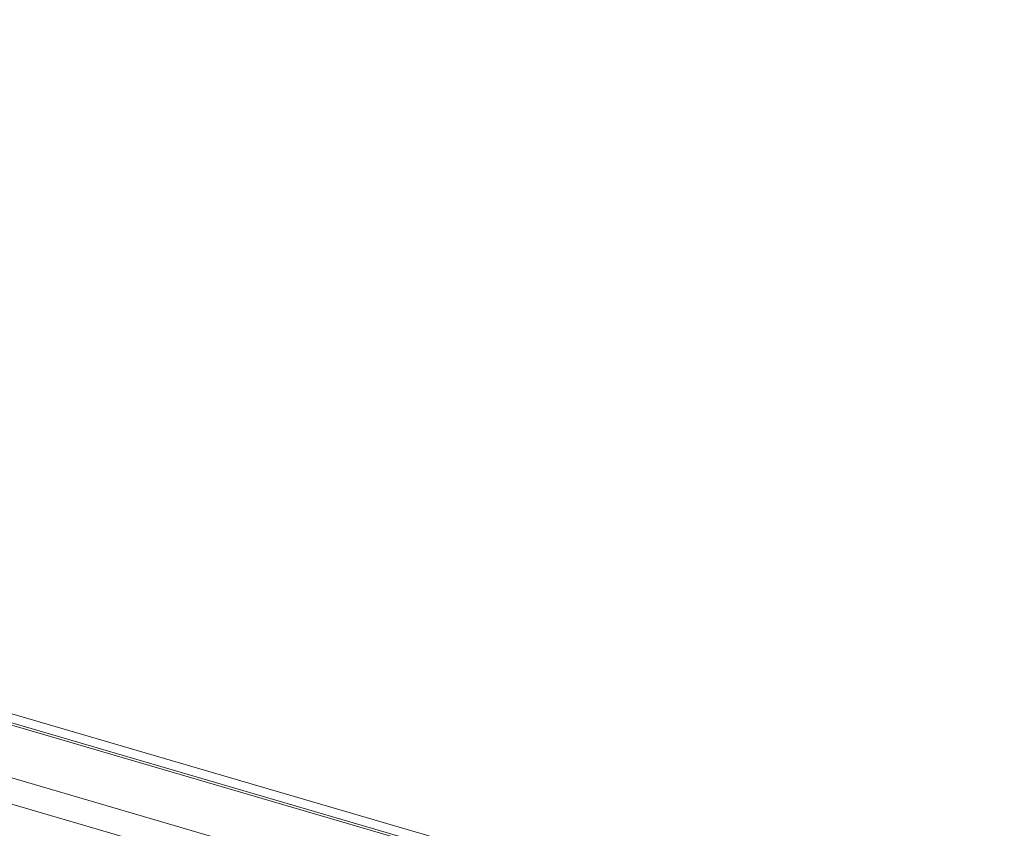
# Model space of a CAD drawing. Header units: millimetres. Extents: x 0 to 2122, y 0 to 1639.
# Tile 34 of 85: x 1348 to 1398, y 1256 to 1297. Entities that reach past the tile are written whole.
import ezdxf

# ---------------------------------------------------------------- set-up
doc = ezdxf.new("R2010")
doc.units = ezdxf.units.MM
doc.layers.add('1', color=7, linetype='Continuous', true_color=0xffffff)

msp = doc.modelspace()

# ---------------------------------------------------------------- linework, layer by layer
at = {"layer": '1', "color": 7, "linetype": 'Continuous', "lineweight": 13}
for p, q in [((1547.984, 1202.203), (1225.891, 1296.374)), ((1548.285, 1202.235), (1226.193, 1296.407)), ((1227.043, 1296.622), (1548.367, 1202.675)), ((1544.469, 1200.551), (1222.376, 1294.722)), ((1543.799, 1199.422), (1221.707, 1293.593))]:
    msp.add_line(p, q, dxfattribs=at)

doc.saveas('drawing.dxf')
